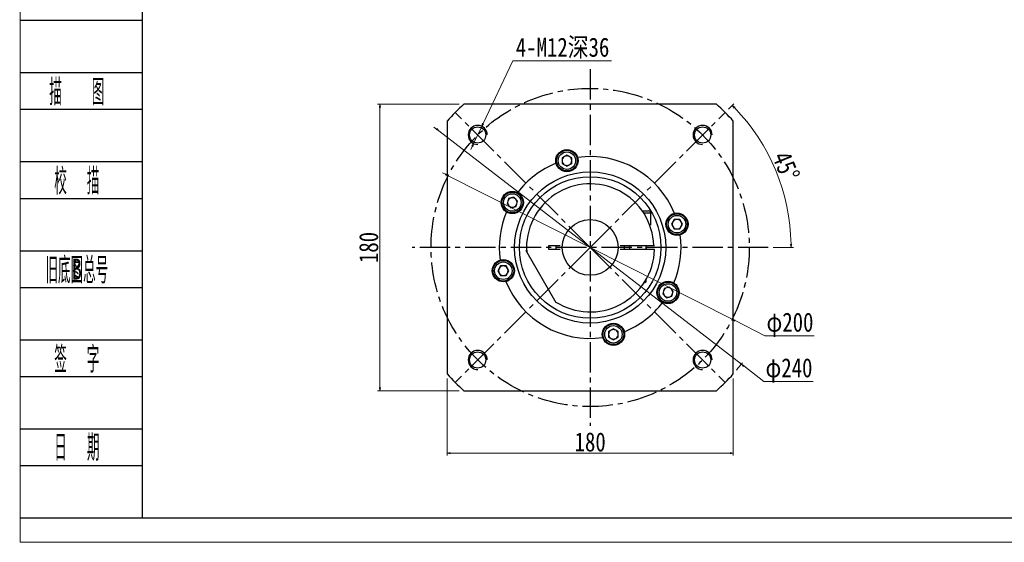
# Model space of a CAD drawing. Header units: millimetres. Extents: x 0 to 1302, y 19 to 930.
# Tile 1 of 7: x 6 to 625, y 19 to 348. Entities that reach past the tile are written whole.
import ezdxf
from ezdxf.enums import TextEntityAlignment as Align

# ---------------------------------------------------------------- set-up
doc = ezdxf.new("R2010")
doc.units = ezdxf.units.MM
doc.linetypes.add('CENTER2', pattern=[28.575, 19.05, -3.175, 3.175, -3.175])
for name, color, linetype in [('1轮廓实线层', 7, 'Continuous'), ('2细线层', 4, 'Continuous'), ('3中心线层', 1, 'CENTER2'), ('6文字层', 3, 'Continuous')]:
    doc.layers.add(name, color=color, linetype=linetype)
doc.layers.add('图框_外框线', color=7, linetype='Continuous', lineweight=18)
doc.layers.add('尺寸线层', color=3, linetype='Continuous', lineweight=18)
doc.styles.add('PC_TEXTSTYLE', font='ISOCP.SHX', dxfattribs={"width": 0.707, "bigfont": 'GBCBIG.SHX'})
doc.styles.get("Standard").update_dxf_attribs({"font": 'SimSun.ttf'})
doc.styles.add('宋体', font='SimSun.ttf', dxfattribs={"width": 0.8})
doc.dimstyles.new('A水平标注$0', dxfattribs={"dimtxt": 3.5, "dimasz": 2, "dimexe": 1.5, "dimexo": 3, "dimgap": 1.1, "dimtad": 1, "dimtoh": 1, "dimdec": 4, "dimdsep": 46, "dimtxsty": '宋体', "dimblk": 'OPEN', "dimcen": 3, "dimclrd": 3, "dimclre": 3, "dimclrt": 6, "dimadec": 0, "dimazin": 0, "dimtm": 1e-09, "dimtfac": 1, "dimtdec": 4, "dimtix": 1, "dimtmove": 0, "dimatfit": 3, "dimldrblk": 'OPEN', "dimfxl": 0, "dimlwd": 13, "dimlwe": 13, "dimarcsym": 0})
doc.dimstyles.new('D直径标注φ25', dxfattribs={"dimtxt": 3.5, "dimasz": 2, "dimexe": 1, "dimexo": 3, "dimtad": 1, "dimtoh": 1, "dimdec": 1, "dimdsep": 46, "dimtxsty": '宋体', "dimblk": 'OPEN', "dimcen": 3, "dimclrd": 3, "dimclre": 3, "dimclrt": 130, "dimadec": 0, "dimazin": 0, "dimtm": 1e-09, "dimtfac": 1, "dimtdec": 1, "dimtmove": 0, "dimatfit": 0, "dimldrblk": 'OPEN', "dimfxl": 0, "dimlwd": 13, "dimlwe": 13, "dimarcsym": 0})
doc.dimstyles.new('螺孔(M8-7H)', dxfattribs={"dimtxt": 3.5, "dimasz": 2, "dimexe": 1.25, "dimexo": 3, "dimtad": 1, "dimtoh": 1, "dimdec": 4, "dimdsep": 46, "dimtxsty": '宋体', "dimblk": 'OPEN', "dimcen": 3, "dimclrd": 3, "dimclre": 3, "dimclrt": 2, "dimadec": 0, "dimazin": 0, "dimtm": 1e-09, "dimtfac": 1, "dimtdec": 4, "dimtmove": 0, "dimatfit": 3, "dimldrblk": 'OPEN', "dimfxl": 0, "dimlwd": 9, "dimlwe": 9, "dimarcsym": 0})

# ---------------------------------------------------------------- blocks, each defined once
blk = doc.blocks.new('_Open')
at = {"color": 0, "linetype": 'ByBlock', "lineweight": -2}
for p, q in [((-1, 0.17), (0, 0)), ((-1, -0.17), (0, 0)), ((0, 0), (-1, 0))]:
    blk.add_line(p, q, dxfattribs=at)
blk = doc.blocks.new('*D30')
at = {"layer": 'Defpoints', "color": 0, "transparency": 16777216}
for p in [(275.1, 125.05), (455.1, 125.05), (275.1, 75.13)]:
    blk.add_point(p, dxfattribs=at)
at = {"layer": '尺寸线层', "color": 3, "lineweight": 13, "transparency": 16777216}
for p, q in [((275.1, 122.05), (275.1, 73.63)), ((455.1, 122.05), (455.1, 73.63)), ((453.1, 75.13), (277.1, 75.13))]:
    blk.add_line(p, q, dxfattribs=at)
at = {"layer": '尺寸线层', "color": 3, "lineweight": 13, "transparency": 16777216, "xscale": 2, "yscale": 2, "zscale": 2, "rotation": 180}
blk.add_blockref('_Open', (275.1, 75.13), dxfattribs=at)
at = {"layer": '尺寸线层', "color": 3, "lineweight": 13, "transparency": 16777216, "xscale": 2, "yscale": 2, "zscale": 2}
blk.add_blockref('_Open', (455.1, 75.13), dxfattribs=at)
at = {"layer": '尺寸线层', "color": 6, "transparency": 16777216, "insert": (365.1, 82.13), "char_height": 12, "attachment_point": 5, "style": '宋体'}
blk.add_mtext('180', dxfattribs=at)
blk = doc.blocks.new('*D31')
at = {"layer": 'Defpoints', "color": 0, "transparency": 16777216}
for p in [(296.96, 280.55), (291.81, 269.71)]:
    blk.add_point(p, dxfattribs=at)
at = {"layer": '尺寸线层', "color": 3, "lineweight": 9, "transparency": 16777216}
for p, q in [((316.48, 321.65), (297.82, 282.36)), ((378.41, 321.65), (316.48, 321.65)), ((291.81, 269.71), (296.96, 280.55)), ((290.96, 267.91), (290.1, 266.1))]:
    blk.add_line(p, q, dxfattribs=at)
at = {"layer": '尺寸线层', "color": 3, "lineweight": 9, "transparency": 16777216, "xscale": 2, "yscale": 2, "zscale": 2}
for p, rotation in [((296.96, 280.55), 244.5958898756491), ((291.81, 269.71), 64.59588987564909)]:
    blk.add_blockref('_Open', p, dxfattribs=dict(at, rotation=rotation))
at = {"layer": '尺寸线层', "color": 2, "transparency": 16777216, "insert": (347.76, 329.68), "char_height": 12, "attachment_point": 5, "style": '宋体'}
blk.add_mtext('{4-M12深36}{}{}', dxfattribs=at)
blk = doc.blocks.new('*U29')
at = {"layer": '3中心线层'}
blk.add_line((-42.43, -42.43), (42.43, 42.43), dxfattribs=at)
blk = doc.blocks.new('*U28')
at = {"layer": '1轮廓实线层', "color": 0, "linetype": 'ByBlock', "lineweight": -2}
for p, rotation in [((683.56, 487.42), 90), ((683.56, 402.56), 180), ((768.41, 402.56), 270)]:
    blk.add_blockref('*U29', p, dxfattribs=dict(at, rotation=rotation))
blk.add_blockref('*U29', (768.41, 487.42), dxfattribs=at)
blk = doc.blocks.new('*D32')
at = {"layer": 'Defpoints', "color": 0, "transparency": 16777216}
for p in [(449.95, 289.27), (487.08, 237.11), (253.1, 204.42), (365.1, 204.42), (477.1, 204.42)]:
    blk.add_point(p, dxfattribs=at)
at = {"layer": '尺寸线层', "color": 3, "lineweight": 13, "transparency": 16777216}
for p, q in [((452.07, 291.4), (455.46, 294.78)), ((480.1, 204.42), (492.89, 204.42))]:
    blk.add_line(p, q, dxfattribs=at)
blk.add_arc((365.1, 204.42), 126.29, 0.9074, 44.0926, dxfattribs=at)
at = {"layer": '尺寸线层', "color": 3, "lineweight": 13, "transparency": 16777216, "xscale": 2, "yscale": 2, "zscale": 2}
for p, rotation in [((454.4, 293.72), 134.5463002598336), ((491.39, 204.42), 270.4536997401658)]:
    blk.add_blockref('_Open', p, dxfattribs=dict(at, rotation=rotation))
at = {"layer": '尺寸线层', "color": 6, "transparency": 16777216, "insert": (488.24, 255.43), "char_height": 12, "attachment_point": 5, "rotation": 292.5, "style": '宋体'}
blk.add_mtext('45°', dxfattribs=at)
blk = doc.blocks.new('*D33')
at = {"layer": 'Defpoints', "color": 0, "transparency": 16777216}
for p in [(275.84, 249.5), (454.36, 159.34)]:
    blk.add_point(p, dxfattribs=at)
at = {"layer": '尺寸线层', "color": 3, "lineweight": 13, "transparency": 16777216}
for p, q in [((274.05, 250.4), (272.27, 251.31)), ((275.84, 249.5), (454.36, 159.34)), ((456.15, 158.44), (474.93, 148.95)), ((474.93, 148.95), (505.86, 148.95))]:
    blk.add_line(p, q, dxfattribs=at)
at = {"layer": '尺寸线层', "color": 3, "lineweight": 13, "transparency": 16777216, "xscale": 2, "yscale": 2, "zscale": 2}
for p, rotation in [((275.84, 249.5), 333.2045607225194), ((454.36, 159.34), 153.2045607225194)]:
    blk.add_blockref('_Open', p, dxfattribs=dict(at, rotation=rotation))
at = {"layer": '尺寸线层', "color": 130, "transparency": 16777216, "insert": (490.71, 155.85), "char_height": 12, "attachment_point": 5, "style": '宋体'}
blk.add_mtext('φ200', dxfattribs=at)
blk = doc.blocks.new('*D34')
at = {"layer": 'Defpoints', "color": 0, "transparency": 16777216}
for p in [(285.73, 294.42), (232.91, 114.42), (285.73, 114.42)]:
    blk.add_point(p, dxfattribs=at)
at = {"layer": '尺寸线层', "color": 3, "lineweight": 13, "transparency": 16777216}
for p, q in [((282.73, 294.42), (231.41, 294.42)), ((232.91, 292.42), (232.91, 116.42)), ((282.73, 114.42), (231.41, 114.42))]:
    blk.add_line(p, q, dxfattribs=at)
at = {"layer": '尺寸线层', "color": 3, "lineweight": 13, "transparency": 16777216, "xscale": 2, "yscale": 2, "zscale": 2}
for p, rotation in [((232.91, 294.42), 90), ((232.91, 114.42), 270)]:
    blk.add_blockref('_Open', p, dxfattribs=dict(at, rotation=rotation))
at = {"layer": '尺寸线层', "color": 6, "transparency": 16777216, "insert": (225.91, 204.42), "char_height": 12, "attachment_point": 5, "rotation": 90, "style": '宋体'}
blk.add_mtext('180', dxfattribs=at)
blk = doc.blocks.new('*D40')
at = {"layer": 'Defpoints', "color": 0, "transparency": 16777216}
for p in [(270.04, 277.65), (460.16, 131.19)]:
    blk.add_point(p, dxfattribs=at)
at = {"layer": '尺寸线层', "color": 3, "lineweight": 13, "transparency": 16777216}
for p, q in [((268.45, 278.88), (266.87, 280.1)), ((270.04, 277.65), (460.16, 131.19)), ((461.75, 129.97), (474.3, 120.29)), ((474.3, 120.29), (505.23, 120.29))]:
    blk.add_line(p, q, dxfattribs=at)
blk.add_arc((365.1, 204.42), 120, 320.02277, 322.8677, dxfattribs=at)
at = {"layer": '尺寸线层', "color": 3, "lineweight": 13, "transparency": 16777216, "xscale": 2, "yscale": 2, "zscale": 2}
for p, rotation in [((270.04, 277.65), 322.3902389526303), ((460.16, 131.19), 142.3902389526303)]:
    blk.add_blockref('_Open', p, dxfattribs=dict(at, rotation=rotation))
at = {"layer": '尺寸线层', "color": 130, "transparency": 16777216, "insert": (490.08, 127.19), "char_height": 12, "attachment_point": 5, "style": '宋体'}
blk.add_mtext('φ240', dxfattribs=at)

msp = doc.modelspace()

# ---------------------------------------------------------------- linework, layer by layer
at = {"layer": '1轮廓实线层'}
for p, q in [((444.47098, 294.4212), (285.7259, 294.4212)), ((275.09844, 283.79373), (275.09844, 125.04866)), ((455.09844, 125.04866), (455.09844, 283.79373)), ((350.47516, 262.46011), (347.47516, 260.72806)), ((347.47516, 260.72806), (347.47516, 257.26395)), ((353.47516, 260.72806), (350.47516, 262.46011)), ((353.47516, 257.26395), (353.47516, 260.72806)), ((347.47516, 257.26395), (350.47516, 255.5319)), ((350.47516, 255.5319), (353.47516, 257.26395)), ((317.06458, 236.01726), (313.71851, 235.12069)), ((319.51407, 233.56777), (317.06458, 236.01726)), ((313.71851, 235.12069), (312.82194, 231.77462)), ((312.82194, 231.77462), (315.27143, 229.32513)), ((315.27143, 229.32513), (318.61749, 230.22171)), ((318.61749, 230.22171), (319.51407, 233.56777)), ((398.43386, 227.4212), (401.84844, 227.4212)), ((399.26257, 226.1712), (403.09844, 226.1712)), ((417.9412, 222.04447), (416.20915, 219.04447)), ((416.20915, 219.04447), (417.9412, 216.04447)), ((421.4053, 222.04447), (417.9412, 222.04447)), ((423.13735, 219.04447), (421.4053, 222.04447)), ((421.4053, 216.04447), (423.13735, 219.04447)), ((417.9412, 216.04447), (421.4053, 216.04447)), ((339.09844, 203.1712), (339.09844, 205.6712)), ((339.09844, 205.6712), (344.13567, 205.6712)), ((345.63854, 205.6712), (346.1396, 205.6712)), ((384.05728, 205.6712), (384.55833, 205.6712)), ((386.0612, 205.6712), (405.0789, 205.6712)), ((325.20373, 201.52086), (342.63932, 171.32153)), ((344.13567, 203.1712), (339.09844, 203.1712)), ((346.1396, 203.1712), (345.63854, 203.1712)), ((384.55833, 203.1712), (384.05728, 203.1712)), ((405.0789, 203.1712), (386.0612, 203.1712)), ((308.79158, 192.79792), (307.05953, 189.79792)), ((312.25568, 192.79792), (308.79158, 192.79792)), ((313.98773, 189.79792), (312.25568, 192.79792)), ((307.05953, 189.79792), (308.79158, 186.79792)), ((308.79158, 186.79792), (312.25568, 186.79792)), ((312.25568, 186.79792), (313.98773, 189.79792)), ((399.10212, 182.4212), (399.69844, 182.4212)), ((400.09844, 182.8212), (399.3576, 182.8212)), ((414.92545, 179.51726), (411.57939, 178.62069)), ((417.37494, 177.06777), (414.92545, 179.51726)), ((411.57939, 178.62069), (410.68281, 175.27462)), ((410.68281, 175.27462), (413.1323, 172.82513)), ((413.1323, 172.82513), (416.47836, 173.72171)), ((416.47836, 173.72171), (417.37494, 177.06777)), ((379.72172, 153.31049), (376.72172, 151.57844)), ((376.72172, 151.57844), (376.72172, 148.11434)), ((382.72172, 151.57844), (379.72172, 153.31049)), ((382.72172, 148.11434), (382.72172, 151.57844)), ((376.72172, 148.11434), (379.72172, 146.38228)), ((379.72172, 146.38228), (382.72172, 148.11434)), ((285.7259, 114.4212), (444.47098, 114.4212))]:
    msp.add_line(p, q, dxfattribs=at)
at = {"layer": '1轮廓实线层', "flags": 128}
msp.add_lwpolyline([(400.57643, 203.1712), (400.59844, 204.4212), (400.57406, 205.73664)], dxfattribs=at)
at = {"layer": '1轮廓实线层'}
for centre, radius in [((294.38776, 275.13187), 5.1), ((435.80912, 275.13187), 5.1), ((350.47516, 258.996), 7), ((350.47516, 258.996), 6.5), ((350.47516, 258.996), 5.5), ((365.09844, 204.4212), 47.5), ((365.09844, 204.4212), 44.5), ((316.168, 232.6712), 7), ((316.168, 232.6712), 6.5), ((316.168, 232.6712), 5.5), ((419.67325, 219.04447), 7), ((419.67325, 219.04447), 6.5), ((419.67325, 219.04447), 5.5), ((365.09844, 204.4212), 17.5), ((310.52363, 189.79792), 7), ((310.52363, 189.79792), 6.5), ((310.52363, 189.79792), 5.5), ((414.02887, 176.1712), 7), ((414.02887, 176.1712), 6.5), ((414.02887, 176.1712), 5.5), ((379.72172, 149.84639), 7), ((379.72172, 149.84639), 6.5), ((379.72172, 149.84639), 5.5), ((294.38776, 133.71052), 5.1), ((435.80912, 133.71052), 5.1)]:
    msp.add_circle(centre, radius, dxfattribs=at)
for centre, radius, start, end in [((365.09844, 204.4212), 120, 131.40962211, 138.59037789), ((365.09844, 204.4212), 120, 41.40962211, 48.59037789), ((350.47516, 258.996), 3, 120, 180), ((350.47516, 258.996), 3, 60, 120), ((350.47516, 258.996), 3, 0, 60), ((365.09844, 204.4212), 57.15, 22.03202623, 97.96797377), ((365.09844, 204.4212), 57.15, 112.03202623, 142.96797377), ((350.47516, 258.996), 3, 180, 240), ((350.47516, 258.996), 3, 240, 300), ((350.47516, 258.996), 3, 300, 0), ((365.09844, 204.4212), 40, 1.79078466, 184.15806724), ((316.168, 232.6712), 3, 105, 165), ((316.168, 232.6712), 3, 45, 105), ((316.168, 232.6712), 3, 165, 225), ((316.168, 232.6712), 3, 225, 285), ((316.168, 232.6712), 3, 285, 345), ((316.168, 232.6712), 3, 345, 45), ((365.09844, 204.4212), 57.15, 157.03202623, 187.96797377), ((401.84844, 226.1712), 1.25, 0, 90), ((419.67325, 219.04447), 3, 150, 210), ((419.67325, 219.04447), 3, 90, 150), ((419.67325, 219.04447), 3, 210, 270), ((419.67325, 219.04447), 3, 30, 90), ((419.67325, 219.04447), 3, 270, 330), ((419.67325, 219.04447), 3, 330, 30), ((365.09844, 204.4212), 57.15, 337.03202623, 7.96797377), ((365.09844, 204.4212), 21.5, 176.66697051, 183.33302949), ((365.09844, 204.4212), 21.5, 356.66697051, 3.33302949), ((365.09844, 204.4212), 40.5, 237.26604445, 358.23133086), ((310.52363, 189.79792), 3, 90, 150), ((310.52363, 189.79792), 3, 30, 90), ((310.52363, 189.79792), 3, 150, 210), ((310.52363, 189.79792), 3, 210, 270), ((310.52363, 189.79792), 3, 270, 330), ((310.52363, 189.79792), 3, 330, 30), ((365.09844, 204.4212), 57.15, 202.03202623, 277.96797377), ((414.02887, 176.1712), 3, 165, 225), ((414.02887, 176.1712), 3, 105, 165), ((414.02887, 176.1712), 3, 225, 285), ((414.02887, 176.1712), 3, 45, 105), ((414.02887, 176.1712), 3, 285, 345), ((414.02887, 176.1712), 3, 345, 45), ((365.09844, 204.4212), 57.15, 292.03202623, 322.96797377), ((379.72172, 149.84639), 3, 120, 180), ((379.72172, 149.84639), 3, 180, 240), ((379.72172, 149.84639), 3, 60, 120), ((379.72172, 149.84639), 3, 0, 60), ((379.72172, 149.84639), 3, 300, 0), ((379.72172, 149.84639), 3, 240, 300), ((365.09844, 204.4212), 120, 221.40962211, 228.59037789), ((365.09844, 204.4212), 120, 311.40962211, 318.59037789)]:
    msp.add_arc(centre, radius, start, end, dxfattribs=at)
for points in [[(403.09844, 226.1712), (403.09844, 218.43012)], [(344.13567, 205.6712), (345.13754, 205.6712)], [(345.13754, 205.6712), (345.63854, 205.6712)], [(384.55833, 205.6712), (385.05934, 205.6712)], [(385.05934, 205.6712), (386.0612, 205.6712)], [(390.09844, 203.1712), (390.09844, 205.6712)], [(400.09844, 205.6712), (400.09844, 203.1712)], [(405.0789, 205.6712), (405.57914, 205.6712)], [(324.64454, 202.48941), (325.20373, 201.52086)], [(345.13754, 203.1712), (344.13567, 203.1712)], [(345.63854, 203.1712), (345.13754, 203.1712)], [(385.05934, 203.1712), (384.55833, 203.1712)], [(386.0612, 203.1712), (385.05934, 203.1712)], [(405.57914, 203.1712), (405.0789, 203.1712)], [(400.09844, 182.8212), (399.69844, 182.4212)], [(400.09844, 184.04351), (400.09844, 182.8212)], [(342.63932, 171.32153), (343.19851, 170.35298)]]:
    msp.add_open_spline(points, degree=1, dxfattribs=at)
at = {"layer": '2细线层'}
for p, q in [((6.46602, 347.24307), (83.54378, 347.24307)), ((6.46602, 314.32019), (83.54378, 314.32019)), ((6.46602, 291.27417), (83.54378, 291.27417)), ((6.46602, 258.35128), (83.54378, 258.35128)), ((6.46602, 235.30526), (83.54378, 235.30526)), ((6.46602, 202.38237), (83.54378, 202.38237)), ((6.46602, 179.33635), (83.54378, 179.33635)), ((6.46602, 146.41347), (83.54378, 146.41347)), ((6.46602, 123.36745), (83.54378, 123.36745)), ((6.46602, 90.44456), (83.54378, 90.44456)), ((6.46602, 67.39854), (83.54378, 67.39854)), ((6.46602, 34.47566), (83.54378, 34.47566))]:
    msp.add_line(p, q, dxfattribs=at)
for centre in [(294.38776, 275.13187), (435.80912, 275.13187), (294.38776, 133.71052), (435.80912, 133.71052)]:
    msp.add_arc(centre, 6, 0, 270, dxfattribs=at)
at = {"layer": '3中心线层'}
for p, q in [((365.09844, 316.4212), (365.09844, 92.4212)), ((477.09844, 204.4212), (253.09844, 204.4212))]:
    msp.add_line(p, q, dxfattribs=at)
msp.add_circle((365.09844, 204.4212), 100, dxfattribs=at)
at = {"layer": '图框_外框线', "color": 3}
msp.add_lwpolyline([(6.83199, 19.1333), (1295.59018, 19.1333), (1295.59018, 930.46945), (6.83199, 930.46945)], close=True, dxfattribs=at)
at = {"layer": '图框_外框线', "color": 3, "lineweight": 25}
msp.add_lwpolyline([(83.54378, 34.47566), (1280.24782, 34.47566), (1280.24782, 915.12709), (83.54378, 915.12709)], close=True, dxfattribs=at)

# ---------------------------------------------------------------- block references
at = {"layer": '1轮廓实线层', "xscale": -1}
msp.add_blockref('*U28', (1091.08407, -240.56861), dxfattribs=at)

# ---------------------------------------------------------------- texts
at = {"layer": '6文字层', "color": 3, "style": 'PC_TEXTSTYLE'}
for s, width, p in [('描   图', 0.6667, (42.39018, 302.79718)), ('校  描', 0.667, (42.39018, 246.82827)), ('旧底图总号', 0.667, (42.39018, 190.85936)), ('签  字', 0.667, (42.39018, 134.89046)), ('日  期', 0.667, (42.4107, 79.25014))]:
    msp.add_text(s, height=16.461443, dxfattribs=dict(at, width=width)).set_placement(p, align=Align.MIDDLE)
at = {"layer": '6文字层', "width": 0.707}
msp.add_text('B', height=13.16915, dxfattribs=at).set_placement((42.39018, 190.85936), align=Align.MIDDLE)

# ---------------------------------------------------------------- dimensions: what is measured, and where the dimension line sits
at = {"layer": '尺寸线层'}
dim = msp.add_diameter_dim_2p(p1=(291.81376, 269.71205), p2=(296.96176, 280.5517), text='{4-M12深36}{}{}', dimstyle='螺孔(M8-7H)', override={"dimtxt": 12, "dimpost": 'M<>-7H', "dimtfill": 0}, dxfattribs=at)
dim.commit()
dim.dimension.update_dxf_attribs({"geometry": '*D31', "text_midpoint": (347.75521, 321.64925), "dimtype": 163})
dim = msp.add_linear_dim(base=(232.90672, 114.4212), p1=(285.7259, 294.4212), p2=(285.7259, 114.4212), angle=90, dimstyle='A水平标注$0', override={"dimtxt": 12, "dimgap": 1, "dimblk": 'Open', "dimtfill": 0, "dimtfillclr": 256}, dxfattribs=at)
dim.commit()
dim.dimension.update_dxf_attribs({"geometry": '*D34', "text_midpoint": (225.90672, 204.4212)})
dim = msp.add_angular_dim_2l(base=(487.08231, 237.10668), line1=((477.09844, 204.4212), (253.09844, 204.4212)), line2=((365.09844, 204.4212), (449.95125, 289.27401)), dimstyle='A水平标注$0', override={"dimtxt": 12, "dimgap": 1, "dimblk": 'Open', "dimtfill": 0, "dimtfillclr": 256}, dxfattribs=at)
dim.commit()
dim.dimension.update_dxf_attribs({"geometry": '*D32', "text_midpoint": (488.23957, 255.42792)})
for p1, p2, picture, middle in [((270.03616, 277.65481), (460.16072, 131.18758), '*D40', (490.07951, 120.2922)), ((275.83627, 249.50184), (454.36061, 159.34055), '*D33', (490.70613, 148.95211))]:
    dim = msp.add_diameter_dim_2p(p1=p1, p2=p2, dimstyle='D直径标注φ25', override={"dimtxt": 12, "dimpost": 'φ<>', "dimtfill": 0}, dxfattribs=at)
    dim.commit()
    dim.dimension.update_dxf_attribs({"geometry": picture, "text_midpoint": middle, "dimtype": 163})
dim = msp.add_linear_dim(base=(275.09844, 75.12775), p1=(455.09844, 125.04866), p2=(275.09844, 125.04866), angle=180, dimstyle='A水平标注$0', override={"dimtxt": 12, "dimgap": 1, "dimblk": 'Open', "dimtfill": 0, "dimtfillclr": 256}, dxfattribs=at)
dim.commit()
dim.dimension.update_dxf_attribs({"geometry": '*D30', "text_midpoint": (365.09844, 75.12775), "dimtype": 160})

doc.saveas('drawing.dxf')
